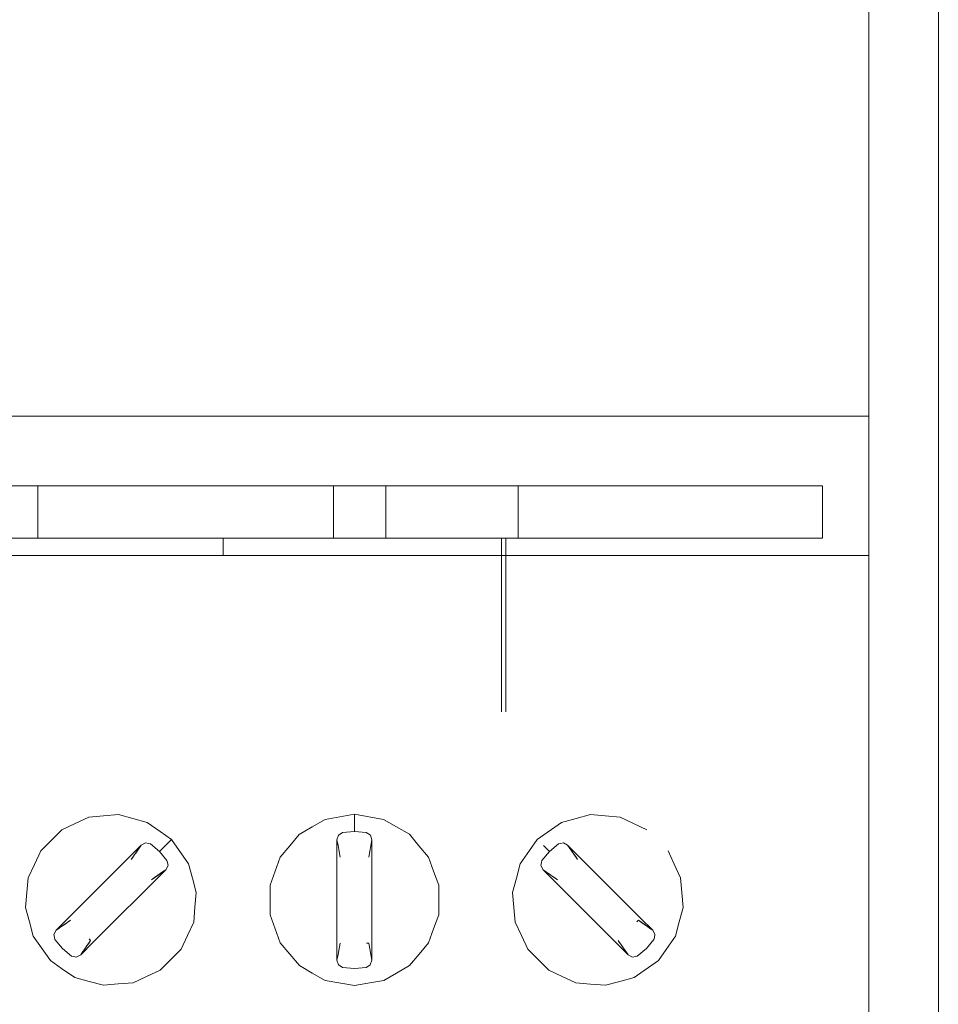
# Model space of a CAD drawing. Header units: millimetres. Extents: x -16331 to -10174, y -4135 to -3584.
# Tile 41 of 256: x -10366.55 to -10365.5, y -4015.91 to -4014.78. Entities that reach past the tile are written whole.
import ezdxf

# ---------------------------------------------------------------- set-up
doc = ezdxf.new("R2010")
doc.units = ezdxf.units.MM
for name, color, linetype, lineweight in [('DI-Elementos externos em corte', 9, 'Continuous', 18), ('DI-Elementos externos em vista', 9, 'Continuous', 5), ('IFC-IfcBuildingElementProxy-Contorno', 250, 'Continuous', 5), ('IFC-IfcWallStandardCase-Contorno', 250, 'Continuous', 5)]:
    doc.layers.add(name, color=color, linetype=linetype, lineweight=lineweight)

msp = doc.modelspace()

# ---------------------------------------------------------------- linework, layer by layer
at = {"layer": 'DI-Elementos externos em corte'}
msp.add_line((-10365.4959, -4014.3918), (-10365.4959, -4016.6222), dxfattribs=at)
at = {"layer": 'DI-Elementos externos em corte', "lineweight": 5}
msp.add_line((-10365.4959, -4014.3918), (-10365.4959, -4016.6222), dxfattribs=at)
at = {"layer": 'DI-Elementos externos em vista'}
for p, q in [((-10365.5759, -4015.2317), (-10365.5759, -4013.0593)), ((-10365.4959, -4014.7988), (-10365.4959, -4014.2989)), ((-10365.4959, -4017.2168), (-10365.4959, -4014.7988)), ((-10368.6159, -4015.2317), (-10365.5759, -4015.2317)), ((-10366.5314, -4015.2318), (-10366.6314, -4015.2318)), ((-10366.1914, -4015.2318), (-10366.5314, -4015.2318)), ((-10366.1314, -4015.2318), (-10366.1914, -4015.2318)), ((-10365.9793, -4015.2318), (-10366.1314, -4015.2318)), ((-10365.629, -4015.2318), (-10365.9793, -4015.2318)), ((-10365.5759, -4015.2318), (-10365.629, -4015.2318)), ((-10365.5759, -4015.3118), (-10365.5759, -4015.2318)), ((-10366.5314, -4015.3118), (-10366.6314, -4015.3118)), ((-10366.1914, -4015.3118), (-10366.5314, -4015.3118)), ((-10366.5314, -4015.3118), (-10366.5314, -4015.3718)), ((-10366.3369, -4015.3118), (-10366.5314, -4015.3118)), ((-10366.3613, -4015.3118), (-10366.5314, -4015.3118)), ((-10366.1914, -4015.3118), (-10366.3613, -4015.3118)), ((-10366.1314, -4015.3118), (-10366.1914, -4015.3118)), ((-10366.1914, -4015.3118), (-10366.1914, -4015.3718)), ((-10366.1314, -4015.3118), (-10366.1914, -4015.3118)), ((-10366.1914, -4015.3718), (-10366.1914, -4015.3118)), ((-10365.9793, -4015.3118), (-10366.1314, -4015.3118)), ((-10366.1314, -4015.3118), (-10366.1314, -4015.3718)), ((-10365.9793, -4015.3118), (-10366.1314, -4015.3118)), ((-10365.9793, -4015.3118), (-10366.1314, -4015.3118)), ((-10365.629, -4015.3118), (-10365.9793, -4015.3118)), ((-10365.689, -4015.3118), (-10365.9793, -4015.3118)), ((-10365.9793, -4015.3118), (-10365.9793, -4015.3718)), ((-10365.689, -4015.3118), (-10365.9793, -4015.3118)), ((-10365.921, -4015.3118), (-10365.9793, -4015.3118)), ((-10365.6838, -4015.3118), (-10365.8394, -4015.3118)), ((-10365.629, -4015.3718), (-10365.629, -4015.3118)), ((-10365.5759, -4015.3718), (-10365.5759, -4015.3118)), ((-10366.6314, -4015.3718), (-10366.5314, -4015.3718)), ((-10366.5314, -4015.3718), (-10366.3182, -4015.3718)), ((-10366.3182, -4015.3718), (-10366.1914, -4015.3718)), ((-10366.3128, -4015.3718), (-10366.3182, -4015.3718)), ((-10366.3182, -4015.3718), (-10366.3182, -4015.3918)), ((-10366.2968, -4015.3718), (-10366.3128, -4015.3718)), ((-10366.2714, -4015.3718), (-10366.2968, -4015.3718)), ((-10366.2382, -4015.3718), (-10366.2714, -4015.3718)), ((-10366.1997, -4015.3718), (-10366.2382, -4015.3718)), ((-10366.1582, -4015.3718), (-10366.1997, -4015.3718)), ((-10366.1914, -4015.3718), (-10366.1314, -4015.3718)), ((-10366.1168, -4015.3718), (-10366.1582, -4015.3718)), ((-10366.1314, -4015.3718), (-10365.9982, -4015.3718)), ((-10366.0782, -4015.3718), (-10366.1168, -4015.3718)), ((-10366.0451, -4015.3718), (-10366.0782, -4015.3718)), ((-10366.0197, -4015.3718), (-10366.0451, -4015.3718)), ((-10366.0037, -4015.3718), (-10366.0197, -4015.3718)), ((-10365.9982, -4015.3718), (-10366.0037, -4015.3718)), ((-10365.9982, -4015.3718), (-10365.9932, -4015.3718)), ((-10365.9982, -4015.3918), (-10365.9982, -4015.3718)), ((-10365.9932, -4015.3718), (-10365.9982, -4015.3718)), ((-10365.9932, -4015.3718), (-10365.9793, -4015.3718)), ((-10365.9932, -4015.3918), (-10365.9932, -4015.3718)), ((-10365.9793, -4015.3718), (-10365.629, -4015.3718)), ((-10365.5759, -4015.3918), (-10365.5759, -4015.3718)), ((-10366.6314, -4015.3918), (-10366.5314, -4015.3918)), ((-10366.3182, -4015.3918), (-10366.5592, -4015.3918)), ((-10366.5314, -4015.3918), (-10366.1914, -4015.3918)), ((-10366.1468, -4015.3918), (-10366.3182, -4015.3918)), ((-10366.0513, -4015.3918), (-10366.1468, -4015.3918)), ((-10365.9982, -4015.3918), (-10366.0513, -4015.3918)), ((-10365.9932, -4015.3918), (-10365.9982, -4015.3918)), ((-10365.9982, -4015.5718), (-10365.9982, -4015.3918)), ((-10365.5759, -4015.3918), (-10365.9932, -4015.3918)), ((-10365.9932, -4015.5718), (-10365.9932, -4015.3918)), ((-10365.9932, -4015.3918), (-10365.9793, -4015.3918)), ((-10365.9793, -4015.3918), (-10365.5759, -4015.3918)), ((-10365.5759, -4017.9908), (-10365.5759, -4015.3918)), ((-10366.4559, -4015.6914), (-10366.473, -4015.6929)), ((-10366.4389, -4015.6899), (-10366.4559, -4015.6914)), ((-10366.4224, -4015.6943), (-10366.4389, -4015.6899)), ((-10366.1675, -4015.6895), (-10366.2012, -4015.6955)), ((-10366.1675, -4015.6895), (-10366.1675, -4015.6994)), ((-10366.1338, -4015.6955), (-10366.1675, -4015.6895)), ((-10366.1675, -4015.6945), (-10366.1675, -4015.6895)), ((-10365.8961, -4015.6899), (-10365.9126, -4015.6944)), ((-10365.879, -4015.6914), (-10365.8961, -4015.6899)), ((-10365.862, -4015.6929), (-10365.879, -4015.6914)), ((-10366.4885, -4015.7001), (-10366.504, -4015.7074)), ((-10366.473, -4015.6929), (-10366.4885, -4015.7001)), ((-10366.4058, -4015.6988), (-10366.4224, -4015.6943)), ((-10366.3907, -4015.7093), (-10366.4058, -4015.6988)), ((-10366.2012, -4015.6955), (-10366.216, -4015.704)), ((-10366.1675, -4015.6994), (-10366.1675, -4015.6945)), ((-10366.1675, -4015.6994), (-10366.1675, -4015.7092)), ((-10366.1675, -4015.7043), (-10366.1675, -4015.6994)), ((-10366.119, -4015.704), (-10366.1338, -4015.6955)), ((-10365.9291, -4015.6988), (-10365.9571, -4015.7184)), ((-10365.9126, -4015.6944), (-10365.9291, -4015.6988)), ((-10365.8465, -4015.7001), (-10365.862, -4015.6929)), ((-10365.831, -4015.7073), (-10365.8465, -4015.7001)), ((-10366.504, -4015.7074), (-10366.5161, -4015.7195)), ((-10366.3778, -4015.7184), (-10366.3907, -4015.7093)), ((-10366.2308, -4015.7126), (-10366.2418, -4015.7257)), ((-10366.216, -4015.704), (-10366.2308, -4015.7126)), ((-10366.1857, -4015.7134), (-10366.1875, -4015.7188)), ((-10366.1828, -4015.7116), (-10366.1857, -4015.7134)), ((-10366.181, -4015.7104), (-10366.1828, -4015.7116)), ((-10366.1675, -4015.7092), (-10366.181, -4015.7104)), ((-10366.1675, -4015.7092), (-10366.1675, -4015.7043)), ((-10366.1539, -4015.7104), (-10366.1675, -4015.7092)), ((-10366.1521, -4015.7116), (-10366.1539, -4015.7104)), ((-10366.1491, -4015.7135), (-10366.1521, -4015.7116)), ((-10366.1475, -4015.7188), (-10366.1491, -4015.7135)), ((-10366.1042, -4015.7125), (-10366.119, -4015.704)), ((-10366.0932, -4015.7256), (-10366.1042, -4015.7125)), ((-10366.5161, -4015.7195), (-10366.5282, -4015.7316)), ((-10366.4127, -4015.725), (-10366.5105, -4015.8228)), ((-10366.4241, -4015.7414), (-10366.4127, -4015.725)), ((-10366.4127, -4015.725), (-10366.419, -4015.7341)), ((-10366.4165, -4015.7305), (-10366.4127, -4015.725)), ((-10366.4127, -4015.725), (-10366.4139, -4015.7268)), ((-10366.4076, -4015.7224), (-10366.4127, -4015.725)), ((-10366.4043, -4015.7231), (-10366.4076, -4015.7224)), ((-10366.4021, -4015.7236), (-10366.4043, -4015.7231)), ((-10366.3917, -4015.7323), (-10366.4021, -4015.7236)), ((-10366.3848, -4015.7253), (-10366.3917, -4015.7323)), ((-10366.3883, -4015.7288), (-10366.3848, -4015.7253)), ((-10366.3778, -4015.7184), (-10366.3848, -4015.7253)), ((-10366.3848, -4015.7253), (-10366.3813, -4015.7219)), ((-10366.3813, -4015.7219), (-10366.3778, -4015.7184)), ((-10366.3582, -4015.7464), (-10366.3778, -4015.7184)), ((-10366.2418, -4015.7257), (-10366.2528, -4015.7388)), ((-10366.1875, -4015.7188), (-10366.1871, -4015.721)), ((-10366.1863, -4015.7254), (-10366.1875, -4015.7188)), ((-10366.1875, -4015.7188), (-10366.1875, -4015.8572)), ((-10366.1871, -4015.721), (-10366.1863, -4015.7254)), ((-10366.1863, -4015.7254), (-10366.1859, -4015.7276)), ((-10366.1855, -4015.7298), (-10366.1863, -4015.7254)), ((-10366.1475, -4015.7188), (-10366.151, -4015.7386)), ((-10366.149, -4015.7276), (-10366.1486, -4015.7254)), ((-10366.1486, -4015.7254), (-10366.1482, -4015.7232)), ((-10366.1482, -4015.7232), (-10366.1478, -4015.721)), ((-10366.1478, -4015.721), (-10366.1475, -4015.7188)), ((-10366.1475, -4015.8375), (-10366.1475, -4015.7188)), ((-10366.0822, -4015.7387), (-10366.0932, -4015.7256)), ((-10365.9571, -4015.7184), (-10365.9661, -4015.7313)), ((-10365.9501, -4015.7253), (-10365.9432, -4015.7323)), ((-10365.9466, -4015.7288), (-10365.9501, -4015.7253)), ((-10365.9328, -4015.7236), (-10365.9432, -4015.7323)), ((-10365.9306, -4015.7231), (-10365.9328, -4015.7236)), ((-10365.9271, -4015.7224), (-10365.9306, -4015.7231)), ((-10365.9222, -4015.725), (-10365.9271, -4015.7224)), ((-10365.921, -4015.7268), (-10365.9222, -4015.725)), ((-10365.8383, -4015.8089), (-10365.9222, -4015.725)), ((-10365.9222, -4015.725), (-10365.9159, -4015.7341)), ((-10366.5282, -4015.7316), (-10366.5354, -4015.7471)), ((-10366.4216, -4015.7378), (-10366.4228, -4015.7396)), ((-10366.4203, -4015.7359), (-10366.4216, -4015.7378)), ((-10366.419, -4015.7341), (-10366.4203, -4015.7359)), ((-10366.4152, -4015.7286), (-10366.4165, -4015.7305)), ((-10366.4139, -4015.7268), (-10366.4152, -4015.7286)), ((-10366.3917, -4015.7323), (-10366.3883, -4015.7288)), ((-10366.383, -4015.7427), (-10366.3917, -4015.7323)), ((-10366.1859, -4015.7276), (-10366.1855, -4015.7298)), ((-10366.1855, -4015.7298), (-10366.1851, -4015.732)), ((-10366.1839, -4015.7386), (-10366.1855, -4015.7298)), ((-10366.1851, -4015.732), (-10366.1847, -4015.7342)), ((-10366.1847, -4015.7342), (-10366.1843, -4015.7364)), ((-10366.1843, -4015.7364), (-10366.1839, -4015.7386)), ((-10366.151, -4015.7386), (-10366.1506, -4015.7364)), ((-10366.1506, -4015.7364), (-10366.1502, -4015.7342)), ((-10366.1502, -4015.7342), (-10366.1498, -4015.732)), ((-10366.1498, -4015.732), (-10366.1494, -4015.7298)), ((-10366.1494, -4015.7298), (-10366.149, -4015.7276)), ((-10365.9661, -4015.7313), (-10365.9767, -4015.7464)), ((-10365.9432, -4015.7323), (-10365.9519, -4015.7427)), ((-10365.9432, -4015.7323), (-10365.9466, -4015.7288)), ((-10365.9197, -4015.7286), (-10365.921, -4015.7268)), ((-10365.9184, -4015.7305), (-10365.9197, -4015.7286)), ((-10365.9171, -4015.7323), (-10365.9184, -4015.7305)), ((-10365.9159, -4015.7341), (-10365.9171, -4015.7323)), ((-10365.9146, -4015.7359), (-10365.9159, -4015.7341)), ((-10365.9159, -4015.7341), (-10365.9108, -4015.7414)), ((-10365.9133, -4015.7378), (-10365.9146, -4015.7359)), ((-10365.9121, -4015.7396), (-10365.9133, -4015.7378)), ((-10365.7996, -4015.747), (-10365.8068, -4015.7315)), ((-10366.5354, -4015.7471), (-10366.5426, -4015.7626)), ((-10366.4228, -4015.7396), (-10366.4241, -4015.7414)), ((-10366.3844, -4015.7533), (-10366.3818, -4015.7483)), ((-10366.3825, -4015.7449), (-10366.383, -4015.7427)), ((-10366.3818, -4015.7483), (-10366.3825, -4015.7449)), ((-10366.3538, -4015.7629), (-10366.3582, -4015.7464)), ((-10366.2528, -4015.7388), (-10366.2586, -4015.7549)), ((-10366.0763, -4015.7548), (-10366.0822, -4015.7387)), ((-10365.9767, -4015.7464), (-10365.9811, -4015.7629)), ((-10365.9524, -4015.7449), (-10365.9531, -4015.7482)), ((-10365.9531, -4015.7482), (-10365.9505, -4015.7533)), ((-10365.9519, -4015.7427), (-10365.9524, -4015.7449)), ((-10365.9108, -4015.7414), (-10365.9121, -4015.7396)), ((-10365.7923, -4015.7625), (-10365.7996, -4015.747)), ((-10366.4683, -4015.8371), (-10366.3844, -4015.7533)), ((-10366.3844, -4015.7533), (-10366.4009, -4015.7647)), ((-10366.4009, -4015.7647), (-10366.3935, -4015.7596)), ((-10366.3935, -4015.7596), (-10366.3972, -4015.7621)), ((-10366.3954, -4015.7609), (-10366.3935, -4015.7596)), ((-10366.3935, -4015.7596), (-10366.3881, -4015.7558)), ((-10366.3899, -4015.7571), (-10366.3935, -4015.7596)), ((-10366.3935, -4015.7596), (-10366.3917, -4015.7583)), ((-10366.3917, -4015.7583), (-10366.3899, -4015.7571)), ((-10366.3881, -4015.7558), (-10366.3862, -4015.7545)), ((-10366.3862, -4015.7545), (-10366.3844, -4015.7533)), ((-10366.2586, -4015.7549), (-10366.2645, -4015.771)), ((-10366.0705, -4015.7709), (-10366.0763, -4015.7548)), ((-10365.9505, -4015.7533), (-10365.9487, -4015.7545)), ((-10365.934, -4015.7647), (-10365.9505, -4015.7533)), ((-10365.9505, -4015.7533), (-10365.8527, -4015.8511)), ((-10365.9487, -4015.7545), (-10365.9469, -4015.7558)), ((-10365.9469, -4015.7558), (-10365.945, -4015.7571)), ((-10365.945, -4015.7571), (-10365.9432, -4015.7583)), ((-10365.9432, -4015.7583), (-10365.9414, -4015.7596)), ((-10365.9377, -4015.7621), (-10365.9414, -4015.7596)), ((-10365.9414, -4015.7596), (-10365.934, -4015.7647)), ((-10365.9414, -4015.7596), (-10365.9395, -4015.7609)), ((-10366.5426, -4015.7626), (-10366.5441, -4015.7796)), ((-10366.3972, -4015.7621), (-10366.4009, -4015.7647)), ((-10366.4009, -4015.7647), (-10366.399, -4015.7634)), ((-10366.399, -4015.7634), (-10366.3972, -4015.7621)), ((-10366.3972, -4015.7621), (-10366.3954, -4015.7609)), ((-10366.3493, -4015.7794), (-10366.3538, -4015.7629)), ((-10366.2645, -4015.771), (-10366.2644, -4015.7881)), ((-10366.0705, -4015.8051), (-10366.0705, -4015.7709)), ((-10365.9811, -4015.7629), (-10365.9856, -4015.7795)), ((-10365.9395, -4015.7609), (-10365.9377, -4015.7621)), ((-10365.934, -4015.7647), (-10365.9377, -4015.7621)), ((-10365.9377, -4015.7621), (-10365.9359, -4015.7634)), ((-10365.9359, -4015.7634), (-10365.934, -4015.7647)), ((-10365.7908, -4015.7795), (-10365.7923, -4015.7625)), ((-10366.5441, -4015.7796), (-10366.5456, -4015.7967)), ((-10366.3508, -4015.7964), (-10366.3493, -4015.7794)), ((-10365.9856, -4015.7795), (-10365.9841, -4015.7965)), ((-10365.7893, -4015.7966), (-10365.7908, -4015.7795)), ((-10366.2644, -4015.7881), (-10366.2644, -4015.8052)), ((-10366.5456, -4015.7967), (-10366.5411, -4015.8132)), ((-10366.3523, -4015.8135), (-10366.3508, -4015.7964)), ((-10366.2644, -4015.8052), (-10366.2586, -4015.8212)), ((-10366.0763, -4015.8212), (-10366.0705, -4015.8051)), ((-10365.9841, -4015.7965), (-10365.9826, -4015.8135)), ((-10365.7938, -4015.8131), (-10365.7893, -4015.7966)), ((-10366.5411, -4015.8132), (-10366.5367, -4015.8297)), ((-10366.5105, -4015.8228), (-10366.494, -4015.8114)), ((-10366.5014, -4015.8165), (-10366.5032, -4015.8177)), ((-10366.494, -4015.8114), (-10366.5014, -4015.8165)), ((-10366.5014, -4015.8165), (-10366.4977, -4015.8139)), ((-10366.4995, -4015.8152), (-10366.5014, -4015.8165)), ((-10366.4977, -4015.8139), (-10366.4995, -4015.8152)), ((-10366.4977, -4015.8139), (-10366.494, -4015.8114)), ((-10366.4959, -4015.8126), (-10366.4977, -4015.8139)), ((-10366.494, -4015.8114), (-10366.4959, -4015.8126)), ((-10366.3595, -4015.829), (-10366.3523, -4015.8135)), ((-10365.9826, -4015.8135), (-10365.9753, -4015.829)), ((-10365.8427, -4015.8132), (-10365.8409, -4015.8114)), ((-10365.8419, -4015.8124), (-10365.8427, -4015.8132)), ((-10365.8409, -4015.8114), (-10365.8419, -4015.8124)), ((-10365.8409, -4015.8114), (-10365.8372, -4015.8139)), ((-10365.8335, -4015.8165), (-10365.8409, -4015.8114)), ((-10365.8409, -4015.8114), (-10365.8244, -4015.8228)), ((-10365.839, -4015.8126), (-10365.8409, -4015.8114)), ((-10365.8372, -4015.8139), (-10365.839, -4015.8126)), ((-10365.8244, -4015.8228), (-10365.8383, -4015.8089)), ((-10365.8372, -4015.8139), (-10365.8335, -4015.8165)), ((-10365.8354, -4015.8152), (-10365.8372, -4015.8139)), ((-10365.8335, -4015.8165), (-10365.8354, -4015.8152)), ((-10365.8335, -4015.8165), (-10365.8299, -4015.819)), ((-10365.8244, -4015.8228), (-10365.8335, -4015.8165)), ((-10365.8317, -4015.8177), (-10365.8335, -4015.8165)), ((-10365.7982, -4015.8296), (-10365.7938, -4015.8131)), ((-10366.5105, -4015.8228), (-10366.5131, -4015.8277)), ((-10366.5131, -4015.8277), (-10366.5124, -4015.8312)), ((-10366.5087, -4015.8215), (-10366.5105, -4015.8228)), ((-10366.5069, -4015.8203), (-10366.5087, -4015.8215)), ((-10366.505, -4015.819), (-10366.5069, -4015.8203)), ((-10366.5032, -4015.8177), (-10366.505, -4015.819)), ((-10366.2586, -4015.8212), (-10366.2527, -4015.8373)), ((-10366.0821, -4015.8372), (-10366.0763, -4015.8212)), ((-10365.8299, -4015.819), (-10365.8317, -4015.8177)), ((-10365.8299, -4015.819), (-10365.8244, -4015.8228)), ((-10365.8281, -4015.8203), (-10365.8299, -4015.819)), ((-10365.8262, -4015.8215), (-10365.8281, -4015.8203)), ((-10365.8244, -4015.8228), (-10365.8262, -4015.8215)), ((-10365.8218, -4015.8278), (-10365.8244, -4015.8228)), ((-10365.8225, -4015.8312), (-10365.8218, -4015.8278)), ((-10366.5367, -4015.8297), (-10366.5171, -4015.8577)), ((-10366.5124, -4015.8312), (-10366.5119, -4015.8334)), ((-10366.5119, -4015.8334), (-10366.5032, -4015.8437)), ((-10366.4822, -4015.8511), (-10366.4683, -4015.8371)), ((-10366.4708, -4015.8346), (-10366.4759, -4015.8419)), ((-10366.4746, -4015.8401), (-10366.4733, -4015.8383)), ((-10366.4733, -4015.8383), (-10366.4721, -4015.8365)), ((-10366.4726, -4015.8328), (-10366.4708, -4015.8346)), ((-10366.4718, -4015.8336), (-10366.4726, -4015.8328)), ((-10366.4721, -4015.8365), (-10366.4708, -4015.8346)), ((-10366.4708, -4015.8346), (-10366.4718, -4015.8336)), ((-10366.3668, -4015.8445), (-10366.3595, -4015.829)), ((-10366.2527, -4015.8373), (-10366.2417, -4015.8504)), ((-10366.1855, -4015.8462), (-10366.1839, -4015.8375)), ((-10366.1843, -4015.8397), (-10366.1847, -4015.8419)), ((-10366.1839, -4015.8375), (-10366.1843, -4015.8397)), ((-10366.1536, -4015.8375), (-10366.151, -4015.8375)), ((-10366.1525, -4015.8375), (-10366.1536, -4015.8375)), ((-10366.151, -4015.8375), (-10366.1525, -4015.8375)), ((-10366.151, -4015.8375), (-10366.1475, -4015.8572)), ((-10366.1506, -4015.8397), (-10366.151, -4015.8375)), ((-10366.1502, -4015.8419), (-10366.1506, -4015.8397)), ((-10366.1475, -4015.8572), (-10366.1475, -4015.8375)), ((-10366.0931, -4015.8504), (-10366.0821, -4015.8372)), ((-10365.9753, -4015.829), (-10365.9681, -4015.8445)), ((-10365.8527, -4015.8511), (-10365.8641, -4015.8346)), ((-10365.8641, -4015.8346), (-10365.8628, -4015.8365)), ((-10365.8628, -4015.8365), (-10365.8616, -4015.8383)), ((-10365.8616, -4015.8383), (-10365.8603, -4015.8401)), ((-10365.8317, -4015.8437), (-10365.823, -4015.8334)), ((-10365.823, -4015.8334), (-10365.8225, -4015.8312)), ((-10365.8088, -4015.8448), (-10365.7982, -4015.8296)), ((-10366.5032, -4015.8437), (-10366.4928, -4015.8525)), ((-10366.4759, -4015.8419), (-10366.4822, -4015.8511)), ((-10366.4822, -4015.8511), (-10366.481, -4015.8493)), ((-10366.481, -4015.8493), (-10366.4797, -4015.8474)), ((-10366.4797, -4015.8474), (-10366.4784, -4015.8456)), ((-10366.4784, -4015.8456), (-10366.4771, -4015.8438)), ((-10366.4771, -4015.8438), (-10366.4759, -4015.8419)), ((-10366.4759, -4015.8419), (-10366.4746, -4015.8401)), ((-10366.3909, -4015.8687), (-10366.3668, -4015.8445)), ((-10366.2417, -4015.8504), (-10366.2307, -4015.8635)), ((-10366.1867, -4015.8528), (-10366.1855, -4015.8462)), ((-10366.1863, -4015.8506), (-10366.1867, -4015.8528)), ((-10366.1859, -4015.8484), (-10366.1863, -4015.8506)), ((-10366.1855, -4015.8462), (-10366.1859, -4015.8484)), ((-10366.1851, -4015.8441), (-10366.1855, -4015.8462)), ((-10366.1847, -4015.8419), (-10366.1851, -4015.8441)), ((-10366.1498, -4015.8441), (-10366.1502, -4015.8419)), ((-10366.1494, -4015.8462), (-10366.1498, -4015.8441)), ((-10366.149, -4015.8484), (-10366.1494, -4015.8462)), ((-10366.1486, -4015.8506), (-10366.149, -4015.8484)), ((-10366.1482, -4015.8528), (-10366.1486, -4015.8506)), ((-10366.1041, -4015.8635), (-10366.0931, -4015.8504)), ((-10365.9681, -4015.8445), (-10365.956, -4015.8566)), ((-10365.8603, -4015.8401), (-10365.859, -4015.8419)), ((-10365.859, -4015.8419), (-10365.8527, -4015.8511)), ((-10365.8527, -4015.8511), (-10365.8552, -4015.8474)), ((-10365.8552, -4015.8474), (-10365.8539, -4015.8493)), ((-10365.8539, -4015.8493), (-10365.8527, -4015.8511)), ((-10365.8421, -4015.8525), (-10365.8317, -4015.8437)), ((-10365.8178, -4015.8577), (-10365.8088, -4015.8448)), ((-10366.5171, -4015.8577), (-10366.5042, -4015.8667)), ((-10366.4928, -4015.8525), (-10366.4906, -4015.853)), ((-10366.4906, -4015.853), (-10366.4873, -4015.8537)), ((-10366.4873, -4015.8537), (-10366.4822, -4015.8511)), ((-10366.1875, -4015.8572), (-10366.1867, -4015.8528)), ((-10366.1871, -4015.855), (-10366.1875, -4015.8572)), ((-10366.1875, -4015.8572), (-10366.1858, -4015.8625)), ((-10366.1867, -4015.8528), (-10366.1871, -4015.855)), ((-10366.1492, -4015.8626), (-10366.1475, -4015.8572)), ((-10366.1478, -4015.855), (-10366.1482, -4015.8528)), ((-10366.1475, -4015.8572), (-10366.1478, -4015.855)), ((-10365.956, -4015.8566), (-10365.9439, -4015.8687)), ((-10365.8527, -4015.8511), (-10365.8478, -4015.8537)), ((-10365.8478, -4015.8537), (-10365.8443, -4015.8529)), ((-10365.8458, -4015.8773), (-10365.8178, -4015.8577)), ((-10365.8443, -4015.8529), (-10365.8421, -4015.8525)), ((-10366.5042, -4015.8667), (-10366.4891, -4015.8773)), ((-10366.4064, -4015.8759), (-10366.3909, -4015.8687)), ((-10366.2307, -4015.8635), (-10366.2159, -4015.8721)), ((-10366.2159, -4015.8721), (-10366.2011, -4015.8806)), ((-10366.1858, -4015.8625), (-10366.1828, -4015.8644)), ((-10366.1828, -4015.8644), (-10366.181, -4015.8657)), ((-10366.181, -4015.8657), (-10366.1675, -4015.8668)), ((-10366.1675, -4015.8668), (-10366.1539, -4015.8657)), ((-10366.1539, -4015.8657), (-10366.1521, -4015.8645)), ((-10366.1521, -4015.8645), (-10366.1492, -4015.8626)), ((-10366.1337, -4015.8806), (-10366.1189, -4015.872)), ((-10366.1189, -4015.872), (-10366.1041, -4015.8635)), ((-10365.9439, -4015.8687), (-10365.9284, -4015.8759)), ((-10366.4891, -4015.8773), (-10366.4725, -4015.8817)), ((-10366.4725, -4015.8817), (-10366.456, -4015.8861)), ((-10366.456, -4015.8861), (-10366.439, -4015.8846)), ((-10366.439, -4015.8846), (-10366.4219, -4015.8832)), ((-10366.4219, -4015.8832), (-10366.4064, -4015.8759)), ((-10366.2011, -4015.8806), (-10366.1675, -4015.8865)), ((-10366.1675, -4015.8865), (-10366.1519, -4015.8838)), ((-10366.1519, -4015.8838), (-10366.1337, -4015.8806)), ((-10365.9284, -4015.8759), (-10365.9129, -4015.8832)), ((-10365.9129, -4015.8832), (-10365.8959, -4015.8847)), ((-10365.8959, -4015.8847), (-10365.8788, -4015.8861)), ((-10365.8788, -4015.8861), (-10365.8623, -4015.8817)), ((-10365.8623, -4015.8817), (-10365.8458, -4015.8773))]:
    msp.add_line(p, q, dxfattribs=at)
at = {"layer": 'IFC-IfcBuildingElementProxy-Contorno', "lineweight": 5}
for p, q in [((-10365.5759, -4015.2317), (-10365.5759, -4013.0593)), ((-10368.6159, -4015.2317), (-10365.5759, -4015.2317)), ((-10366.5314, -4015.2318), (-10366.6314, -4015.2318)), ((-10366.1914, -4015.2318), (-10366.5314, -4015.2318)), ((-10366.1314, -4015.2318), (-10366.1914, -4015.2318)), ((-10365.9793, -4015.2318), (-10366.1314, -4015.2318)), ((-10365.629, -4015.2318), (-10365.9793, -4015.2318)), ((-10365.5759, -4015.2318), (-10365.629, -4015.2318)), ((-10365.5759, -4015.3118), (-10365.5759, -4015.2318)), ((-10366.5314, -4015.3118), (-10366.6314, -4015.3118)), ((-10366.1914, -4015.3118), (-10366.5314, -4015.3118)), ((-10366.5314, -4015.3118), (-10366.5314, -4015.3718)), ((-10366.3369, -4015.3118), (-10366.5314, -4015.3118)), ((-10366.3613, -4015.3118), (-10366.5314, -4015.3118)), ((-10366.1914, -4015.3118), (-10366.3613, -4015.3118)), ((-10366.1314, -4015.3118), (-10366.1914, -4015.3118)), ((-10366.1914, -4015.3118), (-10366.1914, -4015.3718)), ((-10366.1314, -4015.3118), (-10366.1914, -4015.3118)), ((-10366.1914, -4015.3718), (-10366.1914, -4015.3118)), ((-10365.9793, -4015.3118), (-10366.1314, -4015.3118)), ((-10366.1314, -4015.3118), (-10366.1314, -4015.3718)), ((-10365.9793, -4015.3118), (-10366.1314, -4015.3118)), ((-10365.9793, -4015.3118), (-10366.1314, -4015.3118)), ((-10365.629, -4015.3118), (-10365.9793, -4015.3118)), ((-10365.689, -4015.3118), (-10365.9793, -4015.3118)), ((-10365.9793, -4015.3118), (-10365.9793, -4015.3718)), ((-10365.689, -4015.3118), (-10365.9793, -4015.3118)), ((-10365.921, -4015.3118), (-10365.9793, -4015.3118)), ((-10365.6838, -4015.3118), (-10365.8394, -4015.3118)), ((-10365.629, -4015.3718), (-10365.629, -4015.3118)), ((-10365.5759, -4015.3718), (-10365.5759, -4015.3118)), ((-10366.6314, -4015.3718), (-10366.5314, -4015.3718)), ((-10366.5314, -4015.3718), (-10366.3182, -4015.3718)), ((-10366.3182, -4015.3718), (-10366.1914, -4015.3718)), ((-10366.3128, -4015.3718), (-10366.3182, -4015.3718)), ((-10366.3182, -4015.3718), (-10366.3182, -4015.3918)), ((-10366.2968, -4015.3718), (-10366.3128, -4015.3718)), ((-10366.2714, -4015.3718), (-10366.2968, -4015.3718)), ((-10366.2382, -4015.3718), (-10366.2714, -4015.3718)), ((-10366.1997, -4015.3718), (-10366.2382, -4015.3718)), ((-10366.1582, -4015.3718), (-10366.1997, -4015.3718)), ((-10366.1914, -4015.3718), (-10366.1314, -4015.3718)), ((-10366.1168, -4015.3718), (-10366.1582, -4015.3718)), ((-10366.1314, -4015.3718), (-10365.9982, -4015.3718)), ((-10366.0782, -4015.3718), (-10366.1168, -4015.3718)), ((-10366.0451, -4015.3718), (-10366.0782, -4015.3718)), ((-10366.0197, -4015.3718), (-10366.0451, -4015.3718)), ((-10366.0037, -4015.3718), (-10366.0197, -4015.3718)), ((-10365.9982, -4015.3718), (-10366.0037, -4015.3718)), ((-10365.9982, -4015.3718), (-10365.9932, -4015.3718)), ((-10365.9982, -4015.3918), (-10365.9982, -4015.3718)), ((-10365.9932, -4015.3718), (-10365.9982, -4015.3718)), ((-10365.9932, -4015.3718), (-10365.9793, -4015.3718)), ((-10365.9932, -4015.3918), (-10365.9932, -4015.3718)), ((-10365.9793, -4015.3718), (-10365.629, -4015.3718)), ((-10365.5759, -4015.3918), (-10365.5759, -4015.3718)), ((-10366.6314, -4015.3918), (-10366.5314, -4015.3918)), ((-10366.3182, -4015.3918), (-10366.5592, -4015.3918)), ((-10366.5314, -4015.3918), (-10366.1914, -4015.3918)), ((-10366.1468, -4015.3918), (-10366.3182, -4015.3918)), ((-10366.0513, -4015.3918), (-10366.1468, -4015.3918)), ((-10365.9982, -4015.3918), (-10366.0513, -4015.3918)), ((-10365.9932, -4015.3918), (-10365.9982, -4015.3918)), ((-10365.9982, -4015.5718), (-10365.9982, -4015.3918)), ((-10365.5759, -4015.3918), (-10365.9932, -4015.3918)), ((-10365.9932, -4015.5718), (-10365.9932, -4015.3918)), ((-10365.9932, -4015.3918), (-10365.9793, -4015.3918)), ((-10365.9793, -4015.3918), (-10365.5759, -4015.3918)), ((-10365.5759, -4017.9908), (-10365.5759, -4015.3918)), ((-10366.4559, -4015.6914), (-10366.473, -4015.6929)), ((-10366.4389, -4015.6899), (-10366.4559, -4015.6914)), ((-10366.4224, -4015.6943), (-10366.4389, -4015.6899)), ((-10366.1675, -4015.6895), (-10366.2012, -4015.6955)), ((-10366.1675, -4015.6895), (-10366.1675, -4015.6994)), ((-10366.1338, -4015.6955), (-10366.1675, -4015.6895)), ((-10366.1675, -4015.6945), (-10366.1675, -4015.6895)), ((-10365.8961, -4015.6899), (-10365.9126, -4015.6944)), ((-10365.879, -4015.6914), (-10365.8961, -4015.6899)), ((-10365.862, -4015.6929), (-10365.879, -4015.6914)), ((-10366.4885, -4015.7001), (-10366.504, -4015.7074)), ((-10366.473, -4015.6929), (-10366.4885, -4015.7001)), ((-10366.4058, -4015.6988), (-10366.4224, -4015.6943)), ((-10366.3907, -4015.7093), (-10366.4058, -4015.6988)), ((-10366.2012, -4015.6955), (-10366.216, -4015.704)), ((-10366.1675, -4015.6994), (-10366.1675, -4015.6945)), ((-10366.1675, -4015.6994), (-10366.1675, -4015.7092)), ((-10366.1675, -4015.7043), (-10366.1675, -4015.6994)), ((-10366.119, -4015.704), (-10366.1338, -4015.6955)), ((-10365.9291, -4015.6988), (-10365.9571, -4015.7184)), ((-10365.9126, -4015.6944), (-10365.9291, -4015.6988)), ((-10365.8465, -4015.7001), (-10365.862, -4015.6929)), ((-10365.831, -4015.7073), (-10365.8465, -4015.7001)), ((-10366.504, -4015.7074), (-10366.5161, -4015.7195)), ((-10366.3778, -4015.7184), (-10366.3907, -4015.7093)), ((-10366.2308, -4015.7126), (-10366.2418, -4015.7257)), ((-10366.216, -4015.704), (-10366.2308, -4015.7126)), ((-10366.1857, -4015.7134), (-10366.1875, -4015.7188)), ((-10366.1828, -4015.7116), (-10366.1857, -4015.7134)), ((-10366.181, -4015.7104), (-10366.1828, -4015.7116)), ((-10366.1675, -4015.7092), (-10366.181, -4015.7104)), ((-10366.1675, -4015.7092), (-10366.1675, -4015.7043)), ((-10366.1539, -4015.7104), (-10366.1675, -4015.7092)), ((-10366.1521, -4015.7116), (-10366.1539, -4015.7104)), ((-10366.1491, -4015.7135), (-10366.1521, -4015.7116)), ((-10366.1475, -4015.7188), (-10366.1491, -4015.7135)), ((-10366.1042, -4015.7125), (-10366.119, -4015.704)), ((-10366.0932, -4015.7256), (-10366.1042, -4015.7125)), ((-10366.5161, -4015.7195), (-10366.5282, -4015.7316)), ((-10366.4127, -4015.725), (-10366.5105, -4015.8228)), ((-10366.4241, -4015.7414), (-10366.4127, -4015.725)), ((-10366.4127, -4015.725), (-10366.419, -4015.7341)), ((-10366.4165, -4015.7305), (-10366.4127, -4015.725)), ((-10366.4127, -4015.725), (-10366.4139, -4015.7268)), ((-10366.4076, -4015.7224), (-10366.4127, -4015.725)), ((-10366.4043, -4015.7231), (-10366.4076, -4015.7224)), ((-10366.4021, -4015.7236), (-10366.4043, -4015.7231)), ((-10366.3917, -4015.7323), (-10366.4021, -4015.7236)), ((-10366.3848, -4015.7253), (-10366.3917, -4015.7323)), ((-10366.3883, -4015.7288), (-10366.3848, -4015.7253)), ((-10366.3778, -4015.7184), (-10366.3848, -4015.7253)), ((-10366.3848, -4015.7253), (-10366.3813, -4015.7219)), ((-10366.3813, -4015.7219), (-10366.3778, -4015.7184)), ((-10366.3582, -4015.7464), (-10366.3778, -4015.7184)), ((-10366.2418, -4015.7257), (-10366.2528, -4015.7388)), ((-10366.1875, -4015.7188), (-10366.1871, -4015.721)), ((-10366.1863, -4015.7254), (-10366.1875, -4015.7188)), ((-10366.1875, -4015.7188), (-10366.1875, -4015.8572)), ((-10366.1871, -4015.721), (-10366.1863, -4015.7254)), ((-10366.1863, -4015.7254), (-10366.1859, -4015.7276)), ((-10366.1855, -4015.7298), (-10366.1863, -4015.7254)), ((-10366.1475, -4015.7188), (-10366.151, -4015.7386)), ((-10366.149, -4015.7276), (-10366.1486, -4015.7254)), ((-10366.1486, -4015.7254), (-10366.1482, -4015.7232)), ((-10366.1482, -4015.7232), (-10366.1478, -4015.721)), ((-10366.1478, -4015.721), (-10366.1475, -4015.7188)), ((-10366.1475, -4015.8375), (-10366.1475, -4015.7188)), ((-10366.0822, -4015.7387), (-10366.0932, -4015.7256)), ((-10365.9571, -4015.7184), (-10365.9661, -4015.7313)), ((-10365.9501, -4015.7253), (-10365.9432, -4015.7323)), ((-10365.9466, -4015.7288), (-10365.9501, -4015.7253)), ((-10365.9328, -4015.7236), (-10365.9432, -4015.7323)), ((-10365.9306, -4015.7231), (-10365.9328, -4015.7236)), ((-10365.9271, -4015.7224), (-10365.9306, -4015.7231)), ((-10365.9222, -4015.725), (-10365.9271, -4015.7224)), ((-10365.921, -4015.7268), (-10365.9222, -4015.725)), ((-10365.8383, -4015.8089), (-10365.9222, -4015.725)), ((-10365.9222, -4015.725), (-10365.9159, -4015.7341)), ((-10366.5282, -4015.7316), (-10366.5354, -4015.7471)), ((-10366.4216, -4015.7378), (-10366.4228, -4015.7396)), ((-10366.4203, -4015.7359), (-10366.4216, -4015.7378)), ((-10366.419, -4015.7341), (-10366.4203, -4015.7359)), ((-10366.4152, -4015.7286), (-10366.4165, -4015.7305)), ((-10366.4139, -4015.7268), (-10366.4152, -4015.7286)), ((-10366.3917, -4015.7323), (-10366.3883, -4015.7288)), ((-10366.383, -4015.7427), (-10366.3917, -4015.7323)), ((-10366.1859, -4015.7276), (-10366.1855, -4015.7298)), ((-10366.1855, -4015.7298), (-10366.1851, -4015.732)), ((-10366.1839, -4015.7386), (-10366.1855, -4015.7298)), ((-10366.1851, -4015.732), (-10366.1847, -4015.7342)), ((-10366.1847, -4015.7342), (-10366.1843, -4015.7364)), ((-10366.1843, -4015.7364), (-10366.1839, -4015.7386)), ((-10366.151, -4015.7386), (-10366.1506, -4015.7364)), ((-10366.1506, -4015.7364), (-10366.1502, -4015.7342)), ((-10366.1502, -4015.7342), (-10366.1498, -4015.732)), ((-10366.1498, -4015.732), (-10366.1494, -4015.7298)), ((-10366.1494, -4015.7298), (-10366.149, -4015.7276)), ((-10365.9661, -4015.7313), (-10365.9767, -4015.7464)), ((-10365.9432, -4015.7323), (-10365.9519, -4015.7427)), ((-10365.9432, -4015.7323), (-10365.9466, -4015.7288)), ((-10365.9197, -4015.7286), (-10365.921, -4015.7268)), ((-10365.9184, -4015.7305), (-10365.9197, -4015.7286)), ((-10365.9171, -4015.7323), (-10365.9184, -4015.7305)), ((-10365.9159, -4015.7341), (-10365.9171, -4015.7323)), ((-10365.9146, -4015.7359), (-10365.9159, -4015.7341)), ((-10365.9159, -4015.7341), (-10365.9108, -4015.7414)), ((-10365.9133, -4015.7378), (-10365.9146, -4015.7359)), ((-10365.9121, -4015.7396), (-10365.9133, -4015.7378)), ((-10365.7996, -4015.747), (-10365.8068, -4015.7315)), ((-10366.5354, -4015.7471), (-10366.5426, -4015.7626)), ((-10366.4228, -4015.7396), (-10366.4241, -4015.7414)), ((-10366.3844, -4015.7533), (-10366.3818, -4015.7483)), ((-10366.3825, -4015.7449), (-10366.383, -4015.7427)), ((-10366.3818, -4015.7483), (-10366.3825, -4015.7449)), ((-10366.3538, -4015.7629), (-10366.3582, -4015.7464)), ((-10366.2528, -4015.7388), (-10366.2586, -4015.7549)), ((-10366.0763, -4015.7548), (-10366.0822, -4015.7387)), ((-10365.9767, -4015.7464), (-10365.9811, -4015.7629)), ((-10365.9524, -4015.7449), (-10365.9531, -4015.7482)), ((-10365.9531, -4015.7482), (-10365.9505, -4015.7533)), ((-10365.9519, -4015.7427), (-10365.9524, -4015.7449)), ((-10365.9108, -4015.7414), (-10365.9121, -4015.7396)), ((-10365.7923, -4015.7625), (-10365.7996, -4015.747)), ((-10366.4683, -4015.8371), (-10366.3844, -4015.7533)), ((-10366.3844, -4015.7533), (-10366.4009, -4015.7647)), ((-10366.4009, -4015.7647), (-10366.3935, -4015.7596)), ((-10366.3935, -4015.7596), (-10366.3972, -4015.7621)), ((-10366.3954, -4015.7609), (-10366.3935, -4015.7596)), ((-10366.3935, -4015.7596), (-10366.3881, -4015.7558)), ((-10366.3899, -4015.7571), (-10366.3935, -4015.7596)), ((-10366.3935, -4015.7596), (-10366.3917, -4015.7583)), ((-10366.3917, -4015.7583), (-10366.3899, -4015.7571)), ((-10366.3881, -4015.7558), (-10366.3862, -4015.7545)), ((-10366.3862, -4015.7545), (-10366.3844, -4015.7533)), ((-10366.2586, -4015.7549), (-10366.2645, -4015.771)), ((-10366.0705, -4015.7709), (-10366.0763, -4015.7548)), ((-10365.9505, -4015.7533), (-10365.9487, -4015.7545)), ((-10365.934, -4015.7647), (-10365.9505, -4015.7533)), ((-10365.9505, -4015.7533), (-10365.8527, -4015.8511)), ((-10365.9487, -4015.7545), (-10365.9469, -4015.7558)), ((-10365.9469, -4015.7558), (-10365.945, -4015.7571)), ((-10365.945, -4015.7571), (-10365.9432, -4015.7583)), ((-10365.9432, -4015.7583), (-10365.9414, -4015.7596)), ((-10365.9377, -4015.7621), (-10365.9414, -4015.7596)), ((-10365.9414, -4015.7596), (-10365.934, -4015.7647)), ((-10365.9414, -4015.7596), (-10365.9395, -4015.7609)), ((-10366.5426, -4015.7626), (-10366.5441, -4015.7796)), ((-10366.3972, -4015.7621), (-10366.4009, -4015.7647)), ((-10366.4009, -4015.7647), (-10366.399, -4015.7634)), ((-10366.399, -4015.7634), (-10366.3972, -4015.7621)), ((-10366.3972, -4015.7621), (-10366.3954, -4015.7609)), ((-10366.3493, -4015.7794), (-10366.3538, -4015.7629)), ((-10366.2645, -4015.771), (-10366.2644, -4015.7881)), ((-10366.0705, -4015.8051), (-10366.0705, -4015.7709)), ((-10365.9811, -4015.7629), (-10365.9856, -4015.7795)), ((-10365.9395, -4015.7609), (-10365.9377, -4015.7621)), ((-10365.934, -4015.7647), (-10365.9377, -4015.7621)), ((-10365.9377, -4015.7621), (-10365.9359, -4015.7634)), ((-10365.9359, -4015.7634), (-10365.934, -4015.7647)), ((-10365.7908, -4015.7795), (-10365.7923, -4015.7625)), ((-10366.5441, -4015.7796), (-10366.5456, -4015.7967)), ((-10366.3508, -4015.7964), (-10366.3493, -4015.7794)), ((-10365.9856, -4015.7795), (-10365.9841, -4015.7965)), ((-10365.7893, -4015.7966), (-10365.7908, -4015.7795)), ((-10366.2644, -4015.7881), (-10366.2644, -4015.8052)), ((-10366.5456, -4015.7967), (-10366.5411, -4015.8132)), ((-10366.3523, -4015.8135), (-10366.3508, -4015.7964)), ((-10366.2644, -4015.8052), (-10366.2586, -4015.8212)), ((-10366.0763, -4015.8212), (-10366.0705, -4015.8051)), ((-10365.9841, -4015.7965), (-10365.9826, -4015.8135)), ((-10365.7938, -4015.8131), (-10365.7893, -4015.7966)), ((-10366.5411, -4015.8132), (-10366.5367, -4015.8297)), ((-10366.5105, -4015.8228), (-10366.494, -4015.8114)), ((-10366.5014, -4015.8165), (-10366.5032, -4015.8177)), ((-10366.494, -4015.8114), (-10366.5014, -4015.8165)), ((-10366.5014, -4015.8165), (-10366.4977, -4015.8139)), ((-10366.4995, -4015.8152), (-10366.5014, -4015.8165)), ((-10366.4977, -4015.8139), (-10366.4995, -4015.8152)), ((-10366.4977, -4015.8139), (-10366.494, -4015.8114)), ((-10366.4959, -4015.8126), (-10366.4977, -4015.8139)), ((-10366.494, -4015.8114), (-10366.4959, -4015.8126)), ((-10366.3595, -4015.829), (-10366.3523, -4015.8135)), ((-10365.9826, -4015.8135), (-10365.9753, -4015.829)), ((-10365.8427, -4015.8132), (-10365.8409, -4015.8114)), ((-10365.8419, -4015.8124), (-10365.8427, -4015.8132)), ((-10365.8409, -4015.8114), (-10365.8419, -4015.8124)), ((-10365.8409, -4015.8114), (-10365.8372, -4015.8139)), ((-10365.8335, -4015.8165), (-10365.8409, -4015.8114)), ((-10365.8409, -4015.8114), (-10365.8244, -4015.8228)), ((-10365.839, -4015.8126), (-10365.8409, -4015.8114)), ((-10365.8372, -4015.8139), (-10365.839, -4015.8126)), ((-10365.8244, -4015.8228), (-10365.8383, -4015.8089)), ((-10365.8372, -4015.8139), (-10365.8335, -4015.8165)), ((-10365.8354, -4015.8152), (-10365.8372, -4015.8139)), ((-10365.8335, -4015.8165), (-10365.8354, -4015.8152)), ((-10365.8335, -4015.8165), (-10365.8299, -4015.819)), ((-10365.8244, -4015.8228), (-10365.8335, -4015.8165)), ((-10365.8317, -4015.8177), (-10365.8335, -4015.8165)), ((-10365.7982, -4015.8296), (-10365.7938, -4015.8131)), ((-10366.5105, -4015.8228), (-10366.5131, -4015.8277)), ((-10366.5131, -4015.8277), (-10366.5124, -4015.8312)), ((-10366.5087, -4015.8215), (-10366.5105, -4015.8228)), ((-10366.5069, -4015.8203), (-10366.5087, -4015.8215)), ((-10366.505, -4015.819), (-10366.5069, -4015.8203)), ((-10366.5032, -4015.8177), (-10366.505, -4015.819)), ((-10366.2586, -4015.8212), (-10366.2527, -4015.8373)), ((-10366.0821, -4015.8372), (-10366.0763, -4015.8212)), ((-10365.8299, -4015.819), (-10365.8317, -4015.8177)), ((-10365.8299, -4015.819), (-10365.8244, -4015.8228)), ((-10365.8281, -4015.8203), (-10365.8299, -4015.819)), ((-10365.8262, -4015.8215), (-10365.8281, -4015.8203)), ((-10365.8244, -4015.8228), (-10365.8262, -4015.8215)), ((-10365.8218, -4015.8278), (-10365.8244, -4015.8228)), ((-10365.8225, -4015.8312), (-10365.8218, -4015.8278)), ((-10366.5367, -4015.8297), (-10366.5171, -4015.8577)), ((-10366.5124, -4015.8312), (-10366.5119, -4015.8334)), ((-10366.5119, -4015.8334), (-10366.5032, -4015.8437)), ((-10366.4822, -4015.8511), (-10366.4683, -4015.8371)), ((-10366.4708, -4015.8346), (-10366.4759, -4015.8419)), ((-10366.4746, -4015.8401), (-10366.4733, -4015.8383)), ((-10366.4733, -4015.8383), (-10366.4721, -4015.8365)), ((-10366.4726, -4015.8328), (-10366.4708, -4015.8346)), ((-10366.4718, -4015.8336), (-10366.4726, -4015.8328)), ((-10366.4721, -4015.8365), (-10366.4708, -4015.8346)), ((-10366.4708, -4015.8346), (-10366.4718, -4015.8336)), ((-10366.3668, -4015.8445), (-10366.3595, -4015.829)), ((-10366.2527, -4015.8373), (-10366.2417, -4015.8504)), ((-10366.1855, -4015.8462), (-10366.1839, -4015.8375)), ((-10366.1843, -4015.8397), (-10366.1847, -4015.8419)), ((-10366.1839, -4015.8375), (-10366.1843, -4015.8397)), ((-10366.1536, -4015.8375), (-10366.151, -4015.8375)), ((-10366.1525, -4015.8375), (-10366.1536, -4015.8375)), ((-10366.151, -4015.8375), (-10366.1525, -4015.8375)), ((-10366.151, -4015.8375), (-10366.1475, -4015.8572)), ((-10366.1506, -4015.8397), (-10366.151, -4015.8375)), ((-10366.1502, -4015.8419), (-10366.1506, -4015.8397)), ((-10366.1475, -4015.8572), (-10366.1475, -4015.8375)), ((-10366.0931, -4015.8504), (-10366.0821, -4015.8372)), ((-10365.9753, -4015.829), (-10365.9681, -4015.8445)), ((-10365.8527, -4015.8511), (-10365.8641, -4015.8346)), ((-10365.8641, -4015.8346), (-10365.8628, -4015.8365)), ((-10365.8628, -4015.8365), (-10365.8616, -4015.8383)), ((-10365.8616, -4015.8383), (-10365.8603, -4015.8401)), ((-10365.8317, -4015.8437), (-10365.823, -4015.8334)), ((-10365.823, -4015.8334), (-10365.8225, -4015.8312)), ((-10365.8088, -4015.8448), (-10365.7982, -4015.8296)), ((-10366.5032, -4015.8437), (-10366.4928, -4015.8525)), ((-10366.4759, -4015.8419), (-10366.4822, -4015.8511)), ((-10366.4822, -4015.8511), (-10366.481, -4015.8493)), ((-10366.481, -4015.8493), (-10366.4797, -4015.8474)), ((-10366.4797, -4015.8474), (-10366.4784, -4015.8456)), ((-10366.4784, -4015.8456), (-10366.4771, -4015.8438)), ((-10366.4771, -4015.8438), (-10366.4759, -4015.8419)), ((-10366.4759, -4015.8419), (-10366.4746, -4015.8401)), ((-10366.3909, -4015.8687), (-10366.3668, -4015.8445)), ((-10366.2417, -4015.8504), (-10366.2307, -4015.8635)), ((-10366.1867, -4015.8528), (-10366.1855, -4015.8462)), ((-10366.1863, -4015.8506), (-10366.1867, -4015.8528)), ((-10366.1859, -4015.8484), (-10366.1863, -4015.8506)), ((-10366.1855, -4015.8462), (-10366.1859, -4015.8484)), ((-10366.1851, -4015.8441), (-10366.1855, -4015.8462)), ((-10366.1847, -4015.8419), (-10366.1851, -4015.8441)), ((-10366.1498, -4015.8441), (-10366.1502, -4015.8419)), ((-10366.1494, -4015.8462), (-10366.1498, -4015.8441)), ((-10366.149, -4015.8484), (-10366.1494, -4015.8462)), ((-10366.1486, -4015.8506), (-10366.149, -4015.8484)), ((-10366.1482, -4015.8528), (-10366.1486, -4015.8506)), ((-10366.1041, -4015.8635), (-10366.0931, -4015.8504)), ((-10365.9681, -4015.8445), (-10365.956, -4015.8566)), ((-10365.8603, -4015.8401), (-10365.859, -4015.8419)), ((-10365.859, -4015.8419), (-10365.8527, -4015.8511)), ((-10365.8527, -4015.8511), (-10365.8552, -4015.8474)), ((-10365.8552, -4015.8474), (-10365.8539, -4015.8493)), ((-10365.8539, -4015.8493), (-10365.8527, -4015.8511)), ((-10365.8421, -4015.8525), (-10365.8317, -4015.8437)), ((-10365.8178, -4015.8577), (-10365.8088, -4015.8448)), ((-10366.5171, -4015.8577), (-10366.5042, -4015.8667)), ((-10366.4928, -4015.8525), (-10366.4906, -4015.853)), ((-10366.4906, -4015.853), (-10366.4873, -4015.8537)), ((-10366.4873, -4015.8537), (-10366.4822, -4015.8511)), ((-10366.1875, -4015.8572), (-10366.1867, -4015.8528)), ((-10366.1871, -4015.855), (-10366.1875, -4015.8572)), ((-10366.1875, -4015.8572), (-10366.1858, -4015.8625)), ((-10366.1867, -4015.8528), (-10366.1871, -4015.855)), ((-10366.1492, -4015.8626), (-10366.1475, -4015.8572)), ((-10366.1478, -4015.855), (-10366.1482, -4015.8528)), ((-10366.1475, -4015.8572), (-10366.1478, -4015.855)), ((-10365.956, -4015.8566), (-10365.9439, -4015.8687)), ((-10365.8527, -4015.8511), (-10365.8478, -4015.8537)), ((-10365.8478, -4015.8537), (-10365.8443, -4015.8529)), ((-10365.8458, -4015.8773), (-10365.8178, -4015.8577)), ((-10365.8443, -4015.8529), (-10365.8421, -4015.8525)), ((-10366.5042, -4015.8667), (-10366.4891, -4015.8773)), ((-10366.4064, -4015.8759), (-10366.3909, -4015.8687)), ((-10366.2307, -4015.8635), (-10366.2159, -4015.8721)), ((-10366.2159, -4015.8721), (-10366.2011, -4015.8806)), ((-10366.1858, -4015.8625), (-10366.1828, -4015.8644)), ((-10366.1828, -4015.8644), (-10366.181, -4015.8657)), ((-10366.181, -4015.8657), (-10366.1675, -4015.8668)), ((-10366.1675, -4015.8668), (-10366.1539, -4015.8657)), ((-10366.1539, -4015.8657), (-10366.1521, -4015.8645)), ((-10366.1521, -4015.8645), (-10366.1492, -4015.8626)), ((-10366.1337, -4015.8806), (-10366.1189, -4015.872)), ((-10366.1189, -4015.872), (-10366.1041, -4015.8635)), ((-10365.9439, -4015.8687), (-10365.9284, -4015.8759)), ((-10366.4891, -4015.8773), (-10366.4725, -4015.8817)), ((-10366.4725, -4015.8817), (-10366.456, -4015.8861)), ((-10366.456, -4015.8861), (-10366.439, -4015.8846)), ((-10366.439, -4015.8846), (-10366.4219, -4015.8832)), ((-10366.4219, -4015.8832), (-10366.4064, -4015.8759)), ((-10366.2011, -4015.8806), (-10366.1675, -4015.8865)), ((-10366.1675, -4015.8865), (-10366.1519, -4015.8838)), ((-10366.1519, -4015.8838), (-10366.1337, -4015.8806)), ((-10365.9284, -4015.8759), (-10365.9129, -4015.8832)), ((-10365.9129, -4015.8832), (-10365.8959, -4015.8847)), ((-10365.8959, -4015.8847), (-10365.8788, -4015.8861)), ((-10365.8788, -4015.8861), (-10365.8623, -4015.8817)), ((-10365.8623, -4015.8817), (-10365.8458, -4015.8773))]:
    msp.add_line(p, q, dxfattribs=at)
at = {"layer": 'IFC-IfcWallStandardCase-Contorno', "lineweight": 5}
for p, q in [((-10365.4959, -4014.7988), (-10365.4959, -4014.2989)), ((-10365.4959, -4017.2168), (-10365.4959, -4014.7988))]:
    msp.add_line(p, q, dxfattribs=at)

doc.saveas('drawing.dxf')
